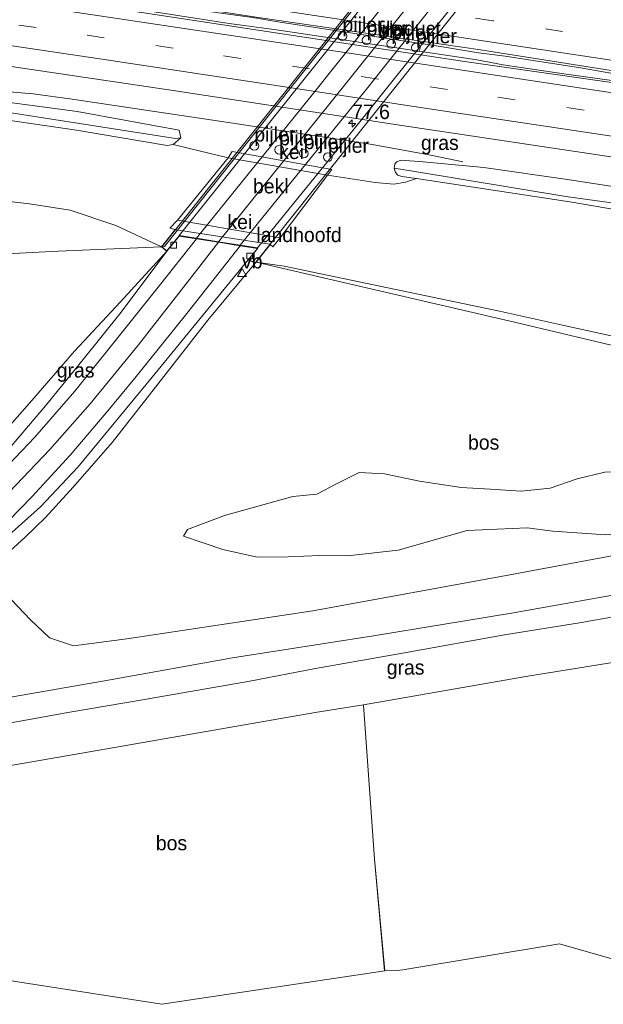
# Model space of a CAD drawing. Header units: millimetres. Extents: x 180000 to 190000, y 466229 to 468626.
# Tile 187 of 202: x 189094 to 189194, y 466317 to 466486. Entities that reach past the tile are written whole.
import ezdxf
from ezdxf.enums import TextEntityAlignment as Align

# ---------------------------------------------------------------- set-up
doc = ezdxf.new("R2010")
doc.units = ezdxf.units.MM
doc.linetypes.add('39strp', pattern=[12, 3, -9])
for name, color, linetype, lineweight in [('af-b1-rasterhekwerk', 8, 'hekwerk', 18), ('af-bs-rasterhekwerk', 8, 'hekwerk', 18), ('as-bs-kilometr', 13, 'Continuous', 18), ('bp-b5-bomenstruiken', 93, 'Continuous', 18), ('bp-b5-bos', 93, 'Continuous', 18), ('bp-b5-grasland', 93, 'Continuous', 18), ('gr-bs-geleiderail', 213, 'geleiderail', 18), ('gw-bs-insteekwatergang', 93, 'Continuous', 18), ('gw-bs-kruinlijn', 93, 'Continuous', 18), ('gw-bs-teenlijn', 93, 'Continuous', 18), ('kd-bs-opnamedtmgrens', 173, 'Continuous', 18), ('kw-b5-landhoofd', 173, 'Continuous', 18), ('kw-b6-viaduct', 173, 'Continuous', 18), ('kw-bs-pijler', 173, 'Continuous', 18), ('mk-b1-streep 0.15', 8, 'Continuous', 18), ('mk-bs-39streep 0.15', 8, '39strp', 18), ('mk-bs-streep 0.15', 8, 'Continuous', 18), ('og-b5-bekleding', 253, 'Continuous', 18), ('og-b5-grond_ingericht', 253, 'Continuous', 18), ('og-bs-hulpgeometrie', 53, 'Continuous', 18), ('vh-b5-verh_soort', 8, 'Continuous', 18), ('vh-b6-verh_soort', 8, 'Continuous', 18), ('wh-bs-greppel', 133, 'greppel', 18), ('wh-bs-kolk', 8, 'Continuous', 18), ('wm-bs-verkeersbord', 8, 'Continuous', 18)]:
    doc.layers.add(name, color=color, linetype=linetype, lineweight=lineweight)
doc.styles.add('rtw_iso', font='iso-rtw.shx')
doc.linetypes.add('geleiderail', pattern='A,2,-1,[175,RTW.shx,S=0.5,R=0,X=0,Y=0],-1', length=4)
doc.linetypes.add('greppel', pattern='A,25.5,-0.01,[14,RTW.shx,S=1,R=0,X=0,Y=0],1,[14,RTW.shx,S=1,R=0,X=0,Y=0],1,[14,RTW.shx,S=1,R=0,X=0,Y=0],1,[14,RTW.shx,S=1,R=0,X=0,Y=0],1,[14,RTW.shx,S=1,R=0,X=0,Y=0],0.5,-0.01', length=30.02)
doc.linetypes.add('hekwerk', pattern='A,7,-1.5,[1,RTW.shx,S=0.75,R=0,X=0,Y=0],-1.5', length=10)

# ---------------------------------------------------------------- blocks, each defined once
blk = doc.blocks.new('verkeersbord')
for p, q in [((0, 0.75), (-0.75, -0.625)), ((0.75, -0.625), (0, 0.75)), ((-0.75, -0.625), (0.75, -0.625))]:
    blk.add_line(p, q)
blk = doc.blocks.new('dtbattr')
at = {"style": 'rtw_iso'}
blk.add_attdef('TAG', (0.59, 0.87), '', height=2.5, dxfattribs=at)
blk = doc.blocks.new('kolk')
blk.add_lwpolyline([(-0.5, -0.5), (0.5, -0.5), (0.5, 0.5), (-0.5, 0.5)], close=True)
blk = doc.blocks.new('dtbattr-r')
at = {"style": 'rtw_iso'}
blk.add_attdef('TAG', text='', height=2.5, dxfattribs=at).set_placement((0, 0), align=Align.MIDDLE_CENTER)
blk = doc.blocks.new('d33az_ACAD_1_FMEBLOCK127')
at = {"layer": 'og-b5-grond_ingericht'}
for points in [[(49.88, 9.9, 46.55), (53.13, -14.17, 47.03), (47.67, -16.42, 47.22), (22.1, -24.52, 47.47), (-0.7, -31.36, 48.04), (-19.37, -26.02, 48.05), (-46.37, -30.51, 48.07), (-47.4, -30.59, 48.58), (-49.48, -30.66, 48.58), (-51.2, -11.42, 47.48), (-53.13, 15.12, 46.95), (-25.15, 20, 46.27), (-7.39, 22.89, 46.09), (16.59, 27.01, 46.16), (43, 31.36, 46.47), (44.1, 31.27, 46.47), (44.73, 31.22, 46.23), (49.67, 31.08, 46.32), (50.04, 31.06, 46.32), (51.48, 30.97, 46.32), (49.63, 18.46, 46.51)], [(-5.5, -22.1, 47.88), (-3.76, -29.03, 48.01), (-3.3, -28.88, 48.06), (4.6, -26.34, 47.98), (3.79, -23.53, 47.98), (6.96, -22.28, 48.05), (7.1, -22.85, 48.07), (10.88, -21.79, 47.99), (11.82, -24.64, 48.02), (12.73, -25.15, 48.02), (16.02, -24.15, 47.82), (16.53, -23.12, 47.79), (13.35, -12.92, 47.83), (13, -12.95, 47.85), (12.2, -10.55, 47.66), (4.39, -12.9, 47.87), (5.2, -15.57, 47.87), (-2.38, -18.01, 47.84), (-1.66, -20.96, 47.8)]]:
    blk.add_polyline3d(points, close=True, dxfattribs=at)
blk = doc.blocks.new('dtb')
blk.add_circle((0, 0), 0.75)
blk = doc.blocks.new('hecto')
for p, q in [((0, 0.625), (-0.625, 0)), ((0, -0.625), (0, 0.625)), ((-0.625, 0), (0.625, 0)), ((0.625, 0), (0, -0.625))]:
    blk.add_line(p, q)

msp = doc.modelspace()

# ---------------------------------------------------------------- linework, layer by layer
at = {"layer": 'af-b1-rasterhekwerk'}
msp.add_polyline3d([(189176.96, 466520.6, 47.22), (189144.15, 466479.32, 47.45), (189118.46, 466447.02, 47.21), (189117.95, 466446.96, 47.21)], dxfattribs=at)
at = {"layer": 'af-bs-rasterhekwerk'}
for points in [[(189117.95, 466446.96, 47.21), (189100.17, 466446.26, 46), (189083.54, 466445.37, 46.04), (189050.52, 466443.94, 47.09), (189043.91, 466444.4, 47.19), (189029.11, 466445.41, 47.4), (188999.71, 466447.48, 47.57)], [(189195.19, 466430.11, 46.66), (189178.73, 466434, 46.72), (189147.6, 466441.27, 46.96), (189134.26, 466444.34, 47.36)], [(189152.74, 466368.1, 46.95), (189180.73, 466372.98, 46.27), (189198.48, 466375.87, 46.09)], [(189154.67, 466341.57, 47.48), (189152.74, 466368.1, 46.95)], [(189156.4, 466322.32, 48.58), (189154.67, 466341.57, 47.48)]]:
    msp.add_polyline3d(points, dxfattribs=at)
at = {"layer": 'bp-b5-bomenstruiken'}
for points in [[(189084.79, 466469.76, 41.62), (189103.31, 466467.09, 41.44), (189118.95, 466464.42, 41.42), (189119.96, 466464.63, 41.24), (189122.8, 466463.94, 41.37), (189129.43, 466462.33, 41.33), (189120.71, 466451.59, 45.52), (189119.4, 466450.17, 45.58), (189120.32, 466449.94, 45.63), (189119.55, 466448.98, 45.79), (189117.95, 466446.96, 47.21), (189110.09, 466450.63, 45.93), (189102.21, 466453.31, 45.85), (189095.22, 466454.4, 45.88), (189085.72, 466455.45, 45.75)], [(189214.53, 466427.46, 46.4), (189187.04, 466433.48, 46.53), (189176.15, 466435.93, 46.5), (189139.07, 466443.67, 47.34), (189134.26, 466444.34, 47.36), (189136.03, 466446.56, 45.86), (189136.66, 466447.36, 45.67), (189137.16, 466446.97, 45.68), (189138.39, 466448.53, 45.67), (189146.56, 466459.31, 41.24), (189154.78, 466458.04, 41.31), (189157.96, 466457.76, 41.06), (189159.98, 466458.11, 41.06), (189161.9, 466458.74, 41.06), (189188.3, 466454.73, 41.06), (189216.15, 466449.97, 41.06)], [(189314.04, 466434.07, 40.83), (189288.29, 466438.36, 40.89), (189259.01, 466443.04, 41.07), (189254.44, 466444.33, 41.07), (189216.15, 466449.97, 41.06), (189188.3, 466454.73, 41.06), (189161.9, 466458.74, 41.06), (189159.35, 466459.12, 41.06), (189158.69, 466459.33, 41.06), (189158.26, 466459.79, 41.08), (189158.05, 466460.55, 41.15), (189161.24, 466460.01, 40.96), (189187.57, 466455.67, 40.84), (189210.83, 466452.45, 40.67), (189229.41, 466449.7, 40.65), (189250.31, 466446.76, 40.63), (189259.77, 466445.25, 40.58), (189282.31, 466441.36, 40.53), (189300.04, 466438.82, 40.57)]]:
    msp.add_polyline3d(points, dxfattribs=at)
for points in [[(189083.54, 466445.37, 46.04), (189050.52, 466443.94, 47.09), (189043.91, 466444.4, 47.19), (189029.11, 466445.41, 47.4), (188999.71, 466447.48, 47.57), (188983.89, 466448.66, 47.91), (188969.03, 466449.63, 48.13), (188970.99, 466465.24, 47.44), (188981.13, 466464.46, 47.65), (188991.06, 466464.01, 47.51), (189003.33, 466463.01, 47.32), (189017.33, 466461.96, 47.09), (189030, 466460.97, 47.13), (189039.94, 466459.95, 45.53), (189054.28, 466458.27, 46.18), (189069, 466456.79, 45.53), (189085.72, 466455.45, 45.75), (189095.22, 466454.4, 45.88), (189102.21, 466453.31, 45.85), (189110.09, 466450.63, 45.93), (189117.95, 466446.96, 47.21), (189100.17, 466446.26, 46)], [(189234.94, 466420.49, 45.97), (189235.18, 466417.32, 45.65), (189211.71, 466426.3, 46.92), (189195.19, 466430.11, 46.66), (189178.73, 466434, 46.72), (189147.6, 466441.27, 46.96), (189134.26, 466444.34, 47.36), (189139.07, 466443.67, 47.34), (189176.15, 466435.93, 46.5), (189187.04, 466433.48, 46.53), (189214.53, 466427.46, 46.4), (189233.45, 466425.54, 45.33), (189234.41, 466423.21, 45.97)]]:
    msp.add_polyline3d(points, close=True, dxfattribs=at)
at = {"layer": 'bp-b5-bos'}
for points in [[(189118.9, 466446.21, 47.21), (189110.91, 466437.5, 47.2), (189102.96, 466429.01, 47.12), (189095.61, 466420.55, 47.19), (189089.64, 466413.79, 47.22), (189080.93, 466406.09, 47.14), (189077.75, 466409.45, 46.97), (189075.7, 466411.62, 46.86), (189072.09, 466417.33, 46.51), (189070.33, 466420.06, 46.47), (189067.54, 466423.63, 47.11), (189064.47, 466427.34, 46.54), (189059.57, 466432.01, 46.64), (189054.94, 466437.13, 46.91), (189052.74, 466439.23, 46.98), (189050.92, 466440.82, 47.12), (189048.44, 466442.56, 47.15), (189045.88, 466443.74, 47.15), (189043.91, 466444.4, 47.19), (189050.52, 466443.94, 47.09), (189083.54, 466445.37, 46.04), (189100.17, 466446.26, 46), (189117.95, 466446.96, 47.21)], [(189156.4, 466322.32, 48.58), (189118.03, 466316.56, 47.94), (189093.59, 466320.37, 48.16), (189084.42, 466321.84, 48.38), (189083.23, 466329.71, 48.11), (189080.46, 466338.86, 47.96), (189077.49, 466348.21, 47.65), (189076.21, 466353.95, 47.44), (189078.34, 466355.32, 47.85), (189108.54, 466360.56, 47.56), (189144.42, 466366.79, 47.23), (189152.74, 466368.1, 46.95), (189154.67, 466341.57, 47.48)]]:
    msp.add_polyline3d(points, close=True, dxfattribs=at)
for points in [[(189086.95, 466390.2, 47.41), (189094.45, 466396.91, 47.31), (189097.93, 466400.3, 47.37), (189102.77, 466405.63, 47.37), (189109.46, 466413.32, 47.26), (189115.52, 466420.99, 47.14), (189125.97, 466434.38, 47.14), (189134.09, 466444.16, 47.31), (189134.26, 466444.34, 47.36), (189147.6, 466441.27, 46.96), (189178.73, 466434, 46.72), (189195.19, 466430.11, 46.66)], [(189194.32, 466408.18, 47.74), (189189.53, 466407.02, 47.79), (189184.89, 466405.44, 47.73), (189179.93, 466404.91, 47.79), (189174.54, 466405.25, 47.91), (189169.58, 466405.52, 48.03), (189162.41, 466406.62, 48.38), (189156.38, 466407.91, 48.51), (189152.01, 466408.1, 48.46), (189148.22, 466406.25, 48.45), (189144.69, 466404.38, 48.42), (189140.59, 466404.01, 48.37), (189128.79, 466400.75, 47.44), (189122.47, 466398.33, 47.17), (189121.76, 466397.16, 46.98), (189128.55, 466394.89, 46.93), (189134.43, 466393.54, 46.85), (189139.78, 466393.62, 46.81), (189145.16, 466393.82, 46.8), (189150.01, 466393.8, 46.72), (189158.72, 466394.78, 46.61), (189170.61, 466398.12, 46.65), (189180.96, 466398.62, 46.54), (189185.33, 466398, 46.33), (189194.46, 466397.41, 45.83)], [(189194.46, 466397.41, 45.83), (189185.33, 466398, 46.33), (189180.96, 466398.62, 46.54), (189170.61, 466398.12, 46.65), (189158.72, 466394.78, 46.61), (189150.01, 466393.8, 46.72), (189145.16, 466393.82, 46.8), (189139.78, 466393.62, 46.81), (189134.43, 466393.54, 46.85), (189128.55, 466394.89, 46.93), (189121.76, 466397.16, 46.98), (189122.47, 466398.33, 47.17), (189128.79, 466400.75, 47.44), (189140.59, 466404.01, 48.37), (189144.69, 466404.38, 48.42), (189148.22, 466406.25, 48.45), (189152.01, 466408.1, 48.46), (189156.38, 466407.91, 48.51), (189162.41, 466406.62, 48.38), (189169.58, 466405.52, 48.03), (189174.54, 466405.25, 47.91), (189179.93, 466404.91, 47.79), (189184.89, 466405.44, 47.73), (189189.53, 466407.02, 47.79), (189194.32, 466408.18, 47.74)], [(189201.99, 466395, 45.8), (189177.96, 466390.49, 46.42), (189144.02, 466384.33, 46.98), (189112.02, 466379.5, 47.11), (189102.81, 466378.27, 47.43), (189098.66, 466379.64, 47.43), (189095.36, 466382.79, 47.43), (189092.11, 466386.23, 47.43)]]:
    msp.add_polyline3d(points, dxfattribs=at)
at = {"layer": 'bp-b5-grasland'}
for points in [[(189372.72, 466449.95, 41.34), (189372.49, 466447.91, 41.3), (189367.12, 466448.72, 41.3), (189341.14, 466452.83, 41.3), (189313.31, 466457.07, 41.32), (189284.73, 466461.52, 41.31), (189251.53, 466466.66, 41.32), (189223.11, 466470.95, 41.41), (189196.69, 466475.11, 41.46), (189170.16, 466478.87, 41.54), (189140.62, 466483.36, 41.7), (189114.9, 466487.25, 41.74), (189084.7, 466491.74, 41.91), (189054.69, 466496.25, 42.09), (189054.46, 466498.33, 42.13), (189076.96, 466495.03, 41.97), (189109.93, 466490.29, 41.88), (189135.04, 466486.39, 41.75), (189172.92, 466480.89, 41.62), (189219.32, 466473.54, 41.44), (189253.16, 466468.41, 41.36), (189286.07, 466463.43, 41.32), (189316.53, 466458.63, 41.3), (189345.84, 466454.2, 41.33)], [(189121.32, 466465.77, 41.24), (189120.38, 466465.64, 40.76), (189082.81, 466471.5, 41.24), (189052.2, 466475.58, 41.35), (189025.15, 466480.07, 41.54), (189000.9, 466483.36, 41.71), (188973.86, 466488.11, 41.82), (188974.14, 466490.37, 42.18), (189004.02, 466485.73, 41.99), (189025.91, 466482.53, 41.83), (189047.54, 466478.78, 41.76), (189074.14, 466474.2, 41.54), (189103.46, 466470.26, 41.5), (189120.99, 466467.07, 41.35)], [(189082.81, 466471.5, 41.24), (189120.38, 466465.64, 40.76), (189121.32, 466465.77, 41.24), (189119.96, 466464.63, 41.24), (189118.95, 466464.42, 41.42), (189103.31, 466467.09, 41.44), (189084.79, 466469.76, 41.62), (189060.06, 466473.04, 41.67), (189039.64, 466475.36, 41.83), (189020.63, 466478.27, 42.06), (189001.38, 466481.08, 42.06), (188973.41, 466485.17, 42.06), (188973.86, 466488.11, 41.82), (189000.9, 466483.36, 41.71), (189025.15, 466480.07, 41.54), (189052.2, 466475.58, 41.35)], [(189370.51, 466430.57, 40.93), (189370.13, 466427.66, 40.49), (189360.5, 466429.05, 40.43), (189336.84, 466433.22, 40.7), (189318.76, 466435.96, 40.5), (189300.04, 466438.82, 40.57), (189282.31, 466441.36, 40.53), (189259.77, 466445.25, 40.58), (189250.31, 466446.76, 40.63), (189229.41, 466449.7, 40.65), (189210.83, 466452.45, 40.67), (189187.57, 466455.67, 40.84), (189161.24, 466460.01, 40.96), (189158.05, 466460.55, 41.15), (189158.13, 466461.22, 41.16), (189158.44, 466461.59, 41.16), (189159.22, 466461.9, 41.18), (189163.04, 466461.61, 41.17), (189173.45, 466460.66, 41.17), (189187.89, 466458.58, 41.1), (189243.26, 466450.05, 41.01), (189292.49, 466442.7, 40.99), (189353.45, 466433.33, 40.93)], [(189085.4, 466405.98, 47.24), (189083.79, 466403.63, 47.29), (189080.93, 466406.09, 47.14), (189089.64, 466413.79, 47.22), (189095.61, 466420.55, 47.19), (189102.96, 466429.01, 47.12), (189110.91, 466437.5, 47.2), (189118.9, 466446.21, 47.21), (189111.01, 466435.76, 47.11), (189104.45, 466427.58, 47.1), (189097.99, 466419.59, 47.15), (189090.54, 466410.8, 47.2)]]:
    msp.add_polyline3d(points, close=True, dxfattribs=at)
for points in [[(189086.65, 466478.86, 41.63), (189119.95, 466473.88, 41.54), (189159.33, 466467.87, 41.39), (189193.84, 466462.7, 41.26), (189228.62, 466457.34, 41.15), (189262.42, 466452.31, 41.1), (189296.07, 466447, 41.06)], [(189243.26, 466450.05, 41.01), (189187.89, 466458.58, 41.1), (189173.45, 466460.66, 41.17), (189163.04, 466461.61, 41.17), (189159.22, 466461.9, 41.18), (189158.44, 466461.59, 41.16), (189158.13, 466461.22, 41.16), (189158.05, 466460.55, 41.15), (189158.26, 466459.79, 41.08), (189158.69, 466459.33, 41.06), (189159.35, 466459.12, 41.06), (189161.9, 466458.74, 41.06), (189159.98, 466458.11, 41.06), (189157.96, 466457.76, 41.06), (189154.78, 466458.04, 41.31), (189146.56, 466459.31, 41.24), (189147.28, 466460.31, 41.24), (189130.16, 466463.4, 41.25), (189129.43, 466462.33, 41.33), (189122.8, 466463.94, 41.37), (189119.96, 466464.63, 41.24), (189121.32, 466465.77, 41.24), (189120.99, 466467.07, 41.35), (189103.46, 466470.26, 41.5), (189074.14, 466474.2, 41.54)], [(189090.56, 466396.34, 47.49), (189097.12, 466402.19, 47.39), (189103.58, 466409.05, 47.38), (189116.36, 466424.53, 47.26), (189132.88, 466444.77, 47.31), (189134.09, 466444.16, 47.31), (189125.97, 466434.38, 47.14), (189115.52, 466420.99, 47.14), (189109.46, 466413.32, 47.26), (189102.77, 466405.63, 47.37), (189097.93, 466400.3, 47.37), (189094.45, 466396.91, 47.31), (189086.95, 466390.2, 47.41)], [(189092.11, 466386.23, 47.43), (189095.36, 466382.79, 47.43), (189098.66, 466379.64, 47.43), (189102.81, 466378.27, 47.43), (189112.02, 466379.5, 47.11), (189144.02, 466384.33, 46.98), (189177.96, 466390.49, 46.42), (189201.99, 466395, 45.8), (189231.16, 466400.42, 45.8), (189267.79, 466404.99, 45.9), (189293.33, 466405.32, 45.58)], [(189291.1, 466401.9, 45.56), (189286.58, 466401.57, 45.58), (189280.52, 466400.71, 45.69), (189276.61, 466400.22, 45.73), (189276.33, 466400.18, 45.73), (189271.3, 466399.56, 45.79), (189255.5, 466397.52, 45.86), (189242.1, 466395.3, 45.91), (189226.23, 466392.45, 46.02), (189212.88, 466390.12, 46.07), (189193.71, 466386.64, 46.26), (189178.22, 466383.89, 46.4), (189154.48, 466380.02, 46.73), (189130.22, 466376.22, 46.93), (189109.1, 466372.44, 47.17), (189083.67, 466367.99, 47.36)], [(189091.39, 466364.89, 47.18), (189102.16, 466366.88, 47.02), (189115.02, 466369.03, 47), (189133.2, 466372.2, 46.89), (189144.49, 466374.39, 46.8), (189160.45, 466377.19, 46.59), (189177.04, 466380.2, 46.42), (189190.27, 466382.3, 46.2), (189213.47, 466386.46, 46.15)], [(189198.48, 466375.87, 46.09), (189180.73, 466372.98, 46.27), (189152.74, 466368.1, 46.95), (189144.42, 466366.79, 47.23), (189108.54, 466360.56, 47.56), (189078.34, 466355.32, 47.85)]]:
    msp.add_polyline3d(points, dxfattribs=at)
at = {"layer": 'gr-bs-geleiderail'}
for points in [[(188976.43, 466508.57, 43.33), (188991.59, 466506.35, 43.21), (189015.3, 466502.95, 43.06), (189043.1, 466498.88, 43.01), (189066.82, 466495.31, 42.76), (189099.89, 466490.19, 42.65), (189108.59, 466488.72, 42.63), (189111.13, 466488.31, 42.26), (189129.64, 466485.46, 42.28), (189138.17, 466484.31, 42.46), (189172.24, 466479.21, 42.32), (189176.81, 466478.33, 42.37), (189187.26, 466476.78, 42.4), (189208.37, 466473.84, 42.27), (189239.71, 466469.12, 42), (189279.64, 466463.11, 42.07), (189313.45, 466457.78, 41.98), (189343.75, 466453.07, 41.96), (189372.56, 466448.56, 41.98)], [(189372.64, 466449.23, 42.02), (189361, 466451.08, 41.99), (189337.25, 466454.79, 41.91), (189313.61, 466458.5, 41.98), (189288.53, 466462.42, 41.95), (189263.48, 466466.23, 42), (189235.84, 466470.39, 41.98), (189208.48, 466474.5, 42.27), (189200.86, 466475.89, 42.32), (189190.13, 466477.8, 42.37), (189177.15, 466479.84, 42.42), (189172.56, 466480.38, 42.46), (189166.03, 466481.48, 42.42), (189138.01, 466485.72, 42.59), (189134.02, 466486.4, 42.56), (189119.92, 466488.36, 42.57), (189102.26, 466490.64, 42.64), (189081.96, 466493.67, 42.53), (189058.35, 466497.31, 42.93), (189041.78, 466499.82, 42.99), (189022.09, 466502.7, 43.03), (189000.98, 466505.81, 43.28), (188976.52, 466509.34, 43.33)], [(189086.99, 466474.1, 41.48), (189095.84, 466473.33, 42.17), (189102.57, 466472.41, 42.36), (189130.24, 466468.27, 42.23), (189153.91, 466464.67, 42.04), (189164.37, 466462.75, 41.66), (189169.86, 466461.63, 41.2)]]:
    msp.add_polyline3d(points, dxfattribs=at)
at = {"layer": 'gw-bs-insteekwatergang'}
for points in [[(188974.14, 466490.37, 42.18), (189004.02, 466485.73, 41.99), (189025.91, 466482.53, 41.83), (189047.54, 466478.78, 41.76), (189074.14, 466474.2, 41.54), (189103.46, 466470.26, 41.5), (189120.99, 466467.07, 41.35), (189121.32, 466465.77, 41.24), (189119.96, 466464.63, 41.24), (189118.95, 466464.42, 41.42), (189103.31, 466467.09, 41.44), (189084.79, 466469.76, 41.62), (189060.06, 466473.04, 41.67), (189039.64, 466475.36, 41.83), (189020.63, 466478.27, 42.06), (189001.38, 466481.08, 42.06), (188973.41, 466485.17, 42.06)], [(189161.9, 466458.74, 41.06), (189159.35, 466459.12, 41.06), (189158.69, 466459.33, 41.06), (189158.26, 466459.79, 41.08), (189158.05, 466460.55, 41.15), (189158.13, 466461.22, 41.16), (189158.44, 466461.59, 41.16), (189159.22, 466461.9, 41.18), (189163.04, 466461.61, 41.17), (189173.45, 466460.66, 41.17), (189187.89, 466458.58, 41.1)], [(189369.9, 466425.22, 40.82), (189347.42, 466428.65, 40.85), (189314.04, 466434.07, 40.83), (189288.29, 466438.36, 40.89), (189259.01, 466443.04, 41.07), (189254.44, 466444.33, 41.07), (189216.15, 466449.97, 41.06), (189188.3, 466454.73, 41.06), (189161.9, 466458.74, 41.06)], [(189187.89, 466458.58, 41.1), (189243.26, 466450.05, 41.01), (189292.49, 466442.7, 40.99), (189353.45, 466433.33, 40.93), (189370.51, 466430.57, 40.93)]]:
    msp.add_polyline3d(points, dxfattribs=at)
at = {"layer": 'gw-bs-kruinlijn'}
for points in [[(189117.95, 466446.96, 47.21), (189110.09, 466450.63, 45.93), (189102.21, 466453.31, 45.85), (189095.22, 466454.4, 45.88), (189085.72, 466455.45, 45.75), (189069, 466456.79, 45.53), (189054.28, 466458.27, 46.18), (189039.94, 466459.95, 45.53), (189030, 466460.97, 47.13), (189017.33, 466461.96, 47.09), (189003.33, 466463.01, 47.32), (188991.06, 466464.01, 47.51), (188981.13, 466464.46, 47.65), (188970.99, 466465.24, 47.44)], [(189187.04, 466433.48, 46.53), (189176.15, 466435.93, 46.5), (189139.07, 466443.67, 47.34), (189134.26, 466444.34, 47.36)], [(189233.45, 466425.54, 45.33), (189214.53, 466427.46, 46.4), (189187.04, 466433.48, 46.53)], [(189121.76, 466397.16, 46.98), (189122.47, 466398.33, 47.17), (189128.79, 466400.75, 47.44), (189140.59, 466404.01, 48.37), (189144.69, 466404.38, 48.42), (189148.22, 466406.25, 48.45), (189152.01, 466408.1, 48.46), (189156.38, 466407.91, 48.51), (189162.41, 466406.62, 48.38), (189169.58, 466405.52, 48.03), (189174.54, 466405.25, 47.91), (189179.93, 466404.91, 47.79), (189184.89, 466405.44, 47.73), (189189.53, 466407.02, 47.79), (189194.32, 466408.18, 47.74), (189202.06, 466408.48, 47.72), (189209.29, 466407.91, 47.49), (189215.42, 466408.22, 46.98), (189219.38, 466408.82, 46.88), (189226.48, 466408.31, 46.57), (189230.66, 466409.05, 46.37), (189233.51, 466410.77, 46.21), (189235.29, 466414.19, 46.11)]]:
    msp.add_polyline3d(points, dxfattribs=at)
at = {"layer": 'gw-bs-teenlijn'}
for points in [[(189122.8, 466463.94, 41.37), (189119.96, 466464.63, 41.24)], [(189122.8, 466463.94, 41.37), (189129.43, 466462.33, 41.33)], [(189154.78, 466458.04, 41.31), (189146.56, 466459.31, 41.24)], [(189154.78, 466458.04, 41.31), (189157.96, 466457.76, 41.06), (189159.98, 466458.11, 41.06), (189161.9, 466458.74, 41.06)], [(189121.76, 466397.16, 46.98), (189128.55, 466394.89, 46.93), (189134.43, 466393.54, 46.85), (189139.78, 466393.62, 46.81), (189145.16, 466393.82, 46.8), (189150.01, 466393.8, 46.72), (189158.72, 466394.78, 46.61), (189170.61, 466398.12, 46.65), (189180.96, 466398.62, 46.54), (189185.33, 466398, 46.33), (189194.46, 466397.41, 45.83), (189200.29, 466397.77, 45.92), (189205.09, 466398.43, 45.76), (189211.01, 466398.73, 45.81), (189222.44, 466401.06, 45.75), (189227.7, 466401.92, 45.73), (189235.69, 466405.28, 45.85), (189236.89, 466408.58, 45.88), (189237.46, 466413, 45.77), (189238.23, 466416.15, 45.49), (189239.56, 466421.49, 45.55), (189240.2, 466424.96, 45.56)]]:
    msp.add_polyline3d(points, dxfattribs=at)
at = {"layer": 'kd-bs-opnamedtmgrens'}
msp.add_polyline3d([(189361.43, 466351, 44.81), (189347.65, 466350.99, 44.88), (189297.37, 466345.18, 45.92), (189295.28, 466345.34, 45.92), (189262.24, 466339.92, 46.81), (189260.27, 466339.22, 46.77), (189259, 466338.82, 47.03), (189253.55, 466336.57, 47.22), (189227.97, 466328.46, 47.47), (189205.17, 466321.63, 48.04), (189186.5, 466326.96, 48.05), (189159.51, 466322.47, 48.07), (189158.47, 466322.39, 48.58), (189156.4, 466322.32, 48.58), (189118.03, 466316.56, 47.94), (189093.59, 466320.37, 48.16), (189084.42, 466321.84, 48.38)], dxfattribs=at)
at = {"layer": 'kw-b5-landhoofd'}
msp.add_polyline3d([(189120.56, 466449.89, 45.63), (189136.54, 466447.45, 45.67), (189136.66, 466447.36, 45.67), (189136.03, 466446.56, 45.86), (189134.26, 466444.34, 47.36), (189134.09, 466444.16, 47.31), (189132.88, 466444.77, 47.31), (189134.48, 466446.69, 47.29), (189131.52, 466447.16, 47.27), (189127.77, 466447.76, 47.25), (189123.97, 466448.36, 47.22), (189121, 466448.84, 47.2), (189118.9, 466446.21, 47.21), (189117.95, 466446.96, 47.21), (189119.55, 466448.98, 45.79), (189120.32, 466449.94, 45.63)], close=True, dxfattribs=at)
at = {"layer": 'kw-b6-viaduct'}
msp.add_polyline3d([(189186.69, 466516.28, 47.37), (189189.59, 466515.85, 47.23), (189191.92, 466518.77, 47.23), (189192.9, 466518, 47.23), (189134.22, 466444.37, 47.36), (189134.08, 466444.22, 47.31), (189132.96, 466444.79, 47.31), (189134.57, 466446.73, 47.29), (189131.52, 466447.21, 47.27), (189127.91, 466447.8, 47.37), (189124.07, 466448.42, 47.32), (189120.98, 466448.89, 47.2), (189118.89, 466446.28, 47.21), (189118.02, 466446.97, 47.21), (189176.69, 466520.76, 47.22), (189176.93, 466520.56, 47.22), (189177.63, 466519.96, 47.22), (189175.94, 466517.84, 47.23), (189179.19, 466517.38, 47.35), (189182.89, 466516.83, 47.39)], close=True, dxfattribs=at)
at = {"layer": 'mk-b1-streep 0.15'}
for points in [[(189179.09, 466517.34, 47.23), (189164.81, 466499.38, 47.52), (189143.45, 466472.57, 47.5), (189123.99, 466448.46, 47.22)], [(189127.79, 466447.86, 47.25), (189146.74, 466471.39, 47.54), (189164.17, 466493.21, 47.58), (189182.89, 466516.78, 47.23)], [(189186.68, 466516.23, 47.23), (189171.77, 466497.45, 47.52), (189153.26, 466474.15, 47.51), (189131.53, 466447.26, 47.27)]]:
    msp.add_polyline3d(points, dxfattribs=at)
at = {"layer": 'mk-bs-39streep 0.15'}
for points in [[(189373.33, 466455.27, 41.29), (189353.85, 466458.42, 41.3), (189330.03, 466462.11, 41.25), (189306.21, 466465.81, 41.27), (189282.33, 466469.54, 41.28), (189258.52, 466473.18, 41.28), (189234.61, 466476.87, 41.37), (189210.77, 466480.48, 41.45), (189175.01, 466485.9, 41.56), (189139.24, 466491.28, 41.69), (189115.42, 466494.88, 41.8), (189091.51, 466498.45, 41.88), (189055.69, 466503.8, 42.09), (189031.95, 466507.3, 42.21), (189008.21, 466510.75, 42.35), (188977.27, 466515.32, 42.51)], [(189371.87, 466442.53, 41.22), (189368.22, 466443.15, 41.23), (189344.6, 466446.81, 41.26), (189320.96, 466450.52, 41.25), (189297.34, 466454.19, 41.24), (189273.64, 466457.84, 41.29), (189249.98, 466461.51, 41.34), (189226.3, 466465.11, 41.36), (189202.6, 466468.7, 41.46), (189167.21, 466474.08, 41.53), (189119.98, 466481.18, 41.73), (189096.36, 466484.72, 41.83), (189072.64, 466488.24, 41.94), (189048.86, 466491.77, 42.07), (189025.28, 466495.25, 42.23), (189001.69, 466498.68, 42.38), (188975.66, 466502.48, 42.55)]]:
    msp.add_polyline3d(points, dxfattribs=at)
at = {"layer": 'mk-bs-streep 0.15'}
for points in [[(188976.79, 466511.5, 42.59), (188989.7, 466509.8, 42.51), (189008.66, 466506.99, 42.43), (189032.86, 466503.42, 42.26), (189058.66, 466499.63, 42.14), (189085.12, 466495.7, 41.98), (189111.91, 466491.68, 41.85), (189138.6, 466487.65, 41.76), (189170.72, 466482.85, 41.63), (189195.39, 466479.11, 41.54), (189218.9, 466475.55, 41.48), (189242.91, 466471.9, 41.44), (189266.84, 466468.2, 41.33), (189290.58, 466464.52, 41.32), (189325.88, 466459.06, 41.33), (189348.92, 466455.47, 41.33), (189372.93, 466451.79, 41.34)], [(189372.28, 466446.14, 41.22), (189364.98, 466447.38, 41.25), (189333.69, 466452.25, 41.25), (189299.88, 466457.52, 41.24), (189262.38, 466463.31, 41.29), (189227.36, 466468.66, 41.33), (189199.8, 466472.85, 41.43), (189167.47, 466477.76, 41.58), (189139.23, 466482, 41.71), (189120.72, 466484.77, 41.72), (189097.32, 466488.27, 41.84), (189073.26, 466491.86, 41.97), (189049.59, 466495.4, 42.09), (189025.99, 466498.9, 42.25), (189002.22, 466502.36, 42.41), (188976.12, 466506.11, 42.57)], [(189371.46, 466438.9, 41.13), (189363.19, 466440.21, 41.14), (189337.4, 466444.23, 41.12), (189310.79, 466448.35, 41.13), (189276.82, 466453.64, 41.16), (189252.6, 466457.38, 41.22), (189226.8, 466461.31, 41.24), (189201.26, 466465.17, 41.34), (189164.47, 466470.71, 41.46), (189135.43, 466475.08, 41.61), (189108.48, 466479.18, 41.68), (189073.27, 466484.4, 41.87), (189048.98, 466488.03, 41.96), (189025.91, 466491.42, 42.08), (189001.68, 466494.98, 42.26), (188975.19, 466498.73, 42.44)], [(189127.77, 466447.76, 47.25), (189123.21, 466441.89, 47.35), (189113.98, 466430.09, 47.34), (189105.67, 466419.93, 47.34), (189098.74, 466412.1, 47.32), (189087.01, 466399.85, 47.41), (189073.06, 466388.25, 47.49), (189062.23, 466380.41, 47.53), (189052.25, 466374.15, 47.62), (189042.92, 466368.97, 47.68), (189031.6, 466363.27, 47.86), (189019.98, 466358.69, 47.94), (189006.08, 466354.29, 47.86)], [(189123.97, 466448.36, 47.22), (189117.6, 466440.35, 47.32), (189109.36, 466430.02, 47.25), (189103.05, 466422.12, 47.22), (189096.13, 466414.2, 47.26), (189088.3, 466405.98, 47.28), (189081.86, 466399.64, 47.31), (189076.62, 466395.08, 47.36)], [(189072.86, 466383.85, 47.57), (189083.2, 466392.02, 47.54), (189089.48, 466397.66, 47.51), (189095.61, 466403.96, 47.44), (189102.25, 466411.13, 47.38), (189108.46, 466418.41, 47.38), (189113.38, 466424.37, 47.34), (189122.55, 466435.79, 47.34), (189131.52, 466447.16, 47.27)]]:
    msp.add_polyline3d(points, dxfattribs=at)
at = {"layer": 'og-b5-bekleding'}
msp.add_polyline3d([(189146.56, 466459.31, 41.24), (189138.39, 466448.53, 45.67), (189120.71, 466451.59, 45.52), (189129.43, 466462.33, 41.33)], close=True, dxfattribs=at)
at = {"layer": 'og-bs-hulpgeometrie'}
for points in [[(189121.32, 466465.77, 41.24), (189120.38, 466465.64, 40.76)], [(189158.05, 466460.55, 41.15), (189161.24, 466460.01, 40.96)]]:
    msp.add_polyline3d(points, dxfattribs=at)
at = {"layer": 'vh-b5-verh_soort'}
for points in [[(189114.9, 466487.25, 41.74), (189140.62, 466483.36, 41.7), (189170.16, 466478.87, 41.54), (189196.69, 466475.11, 41.46), (189223.11, 466470.95, 41.41), (189251.53, 466466.66, 41.32), (189284.73, 466461.52, 41.31), (189313.31, 466457.07, 41.32), (189341.14, 466452.83, 41.3), (189367.12, 466448.72, 41.3), (189372.49, 466447.91, 41.3), (189372.28, 466446.14, 41.22), (189371.87, 466442.53, 41.22), (189371.46, 466438.9, 41.13), (189371.05, 466435.32, 41.06), (189358.25, 466437.35, 41.06), (189329.39, 466441.85, 41.05), (189296.07, 466447, 41.06), (189262.42, 466452.31, 41.1), (189228.62, 466457.34, 41.15), (189193.84, 466462.7, 41.26), (189159.33, 466467.87, 41.39), (189119.95, 466473.88, 41.54), (189086.65, 466478.86, 41.63)], [(189316.53, 466458.63, 41.3), (189286.07, 466463.43, 41.32), (189253.16, 466468.41, 41.36), (189219.32, 466473.54, 41.44), (189172.92, 466480.89, 41.62), (189135.04, 466486.39, 41.75)], [(189090.54, 466410.8, 47.2), (189097.99, 466419.59, 47.15), (189104.45, 466427.58, 47.1), (189111.01, 466435.76, 47.11), (189118.9, 466446.21, 47.21), (189121, 466448.84, 47.2), (189123.97, 466448.36, 47.22), (189127.77, 466447.76, 47.25), (189131.52, 466447.16, 47.27), (189134.48, 466446.69, 47.29), (189132.88, 466444.77, 47.31), (189116.36, 466424.53, 47.26), (189103.58, 466409.05, 47.38), (189097.12, 466402.19, 47.39), (189090.56, 466396.34, 47.49)], [(189083.67, 466367.99, 47.36), (189109.1, 466372.44, 47.17), (189130.22, 466376.22, 46.93), (189154.48, 466380.02, 46.73), (189178.22, 466383.89, 46.4), (189193.71, 466386.64, 46.26), (189212.88, 466390.12, 46.07)], [(189213.47, 466386.46, 46.15), (189190.27, 466382.3, 46.2), (189177.04, 466380.2, 46.42), (189160.45, 466377.19, 46.59), (189144.49, 466374.39, 46.8), (189133.2, 466372.2, 46.89), (189115.02, 466369.03, 47), (189102.16, 466366.88, 47.02), (189091.39, 466364.89, 47.18)]]:
    msp.add_polyline3d(points, dxfattribs=at)
for points in [[(189147.28, 466460.31, 41.24), (189146.56, 466459.31, 41.24), (189129.43, 466462.33, 41.33), (189130.16, 466463.4, 41.25)], [(189138.39, 466448.53, 45.67), (189137.16, 466446.97, 45.68), (189136.66, 466447.36, 45.67), (189136.54, 466447.45, 45.67), (189120.56, 466449.89, 45.63), (189120.32, 466449.94, 45.63), (189119.4, 466450.17, 45.58), (189120.71, 466451.59, 45.52)]]:
    msp.add_polyline3d(points, close=True, dxfattribs=at)
at = {"layer": 'vh-b6-verh_soort'}
msp.add_polyline3d([(189151.89, 466468.24, 47.47), (189134.49, 466446.79, 47.29), (189131.53, 466447.26, 47.27), (189127.79, 466447.86, 47.25), (189123.99, 466448.46, 47.22), (189121.02, 466448.94, 47.2), (189136.85, 466468.73, 47.46), (189156.91, 466493.88, 47.48), (189176.02, 466517.77, 47.23), (189179.09, 466517.34, 47.23), (189182.89, 466516.78, 47.23), (189186.68, 466516.23, 47.23), (189189.18, 466515.86, 47.21), (189189.55, 466515.8, 47.23), (189185.6, 466510.55, 47.42), (189170.79, 466491.86, 47.51)], close=True, dxfattribs=at)
at = {"layer": 'wh-bs-greppel'}
for points in [[(188973.86, 466488.11, 41.82), (189000.9, 466483.36, 41.71), (189025.15, 466480.07, 41.54), (189052.2, 466475.58, 41.35), (189082.81, 466471.5, 41.24), (189120.38, 466465.64, 40.76)], [(189370.13, 466427.66, 40.49), (189360.5, 466429.05, 40.43), (189336.84, 466433.22, 40.7), (189318.76, 466435.96, 40.5), (189300.04, 466438.82, 40.57), (189282.31, 466441.36, 40.53), (189259.77, 466445.25, 40.58), (189250.31, 466446.76, 40.63), (189229.41, 466449.7, 40.65), (189210.83, 466452.45, 40.67), (189187.57, 466455.67, 40.84), (189161.24, 466460.01, 40.96)]]:
    msp.add_polyline3d(points, dxfattribs=at)

# ---------------------------------------------------------------- block references
at = {"layer": 'as-bs-kilometr'}
ref = msp.add_blockref('dtbattr', (189150.79, 466468.23, 41.39), dxfattribs=at)
ref.add_attrib('TAG', '77.6', dxfattribs={"layer": '0', "height": 2.5, "style": 'rtw_iso'}).set_placement((189150.79, 466468.23, 41.39), align=Align.BOTTOM_LEFT)
msp.add_blockref('hecto', (189150.79, 466468.23, 41.39), dxfattribs=at)
at = {"layer": 'bp-b5-bos'}
ref = msp.add_blockref('dtbattr-r', (189170.75, 466411.31, 46.99), dxfattribs=at)
ref.add_attrib('TAG', 'bos', dxfattribs={"layer": '0', "height": 2.5, "style": 'rtw_iso'}).set_placement((189170.75, 466411.31, 46.99), align=Align.BOTTOM_LEFT)
ref = msp.add_blockref('dtbattr-r', (189116.99, 466342.33, 47.79), dxfattribs=at)
ref.add_attrib('TAG', 'bos', dxfattribs={"layer": '0', "height": 2.5, "style": 'rtw_iso'}).set_placement((189116.99, 466342.33, 47.79), align=Align.BOTTOM_LEFT)
at = {"layer": 'bp-b5-grasland'}
ref = msp.add_blockref('dtbattr-r', (189162.65, 466462.91, 41.33), dxfattribs=at)
ref.add_attrib('TAG', 'gras', dxfattribs={"layer": '0', "height": 2.5, "style": 'rtw_iso'}).set_placement((189162.65, 466462.91, 41.33), align=Align.BOTTOM_LEFT)
ref = msp.add_blockref('dtbattr-r', (189099.92, 466423.73, 47.18), dxfattribs=at)
ref.add_attrib('TAG', 'gras', dxfattribs={"layer": '0', "height": 2.5, "style": 'rtw_iso'}).set_placement((189099.92, 466423.73, 47.18), align=Align.BOTTOM_LEFT)
ref = msp.add_blockref('dtbattr-r', (189156.75, 466372.57, 46.67), dxfattribs=at)
ref.add_attrib('TAG', 'gras', dxfattribs={"layer": '0', "height": 2.5, "style": 'rtw_iso'}).set_placement((189156.75, 466372.57, 46.67), align=Align.BOTTOM_LEFT)
at = {"layer": 'kw-b5-landhoofd'}
ref = msp.add_blockref('dtbattr-r', (189134.31, 466447.05, 46.68), dxfattribs=at)
ref.add_attrib('TAG', 'landhoofd', dxfattribs={"layer": '0', "height": 2.5, "style": 'rtw_iso'}).set_placement((189134.31, 466447.05, 46.68), align=Align.BOTTOM_LEFT)
at = {"layer": 'kw-b6-viaduct'}
ref = msp.add_blockref('dtbattr-r', (189155.46, 466482.54, 47.28), dxfattribs=at)
ref.add_attrib('TAG', 'viaduct', dxfattribs={"layer": '0', "height": 2.5, "style": 'rtw_iso'}).set_placement((189155.46, 466482.54, 47.28), align=Align.BOTTOM_LEFT)
at = {"layer": 'kw-bs-pijler'}
ref = msp.add_blockref('dtbattr', (189149.13, 466483.26, 41.61), dxfattribs=at)
ref.add_attrib('TAG', 'pijler', dxfattribs={"layer": '0', "height": 2.5, "style": 'rtw_iso'}).set_placement((189149.13, 466483.26, 41.61), align=Align.BOTTOM_LEFT)
ref = msp.add_blockref('dtbattr', (189153.29, 466482.57, 41.61), dxfattribs=at)
ref.add_attrib('TAG', 'pijler', dxfattribs={"layer": '0', "height": 2.5, "style": 'rtw_iso'}).set_placement((189153.29, 466482.57, 41.61), align=Align.BOTTOM_LEFT)
ref = msp.add_blockref('dtbattr', (189157.53, 466481.92, 41.61), dxfattribs=at)
ref.add_attrib('TAG', 'pijler', dxfattribs={"layer": '0', "height": 2.5, "style": 'rtw_iso'}).set_placement((189157.53, 466481.92, 41.61), align=Align.BOTTOM_LEFT)
ref = msp.add_blockref('dtbattr', (189161.78, 466481.28, 41.58), dxfattribs=at)
ref.add_attrib('TAG', 'pijler', dxfattribs={"layer": '0', "height": 2.5, "style": 'rtw_iso'}).set_placement((189161.78, 466481.28, 41.58), align=Align.BOTTOM_LEFT)
for p in [(189149.13, 466483.26, 41.61), (189153.29, 466482.57, 41.61), (189157.53, 466481.92, 41.61), (189161.78, 466481.28, 41.58), (189133.95, 466464.36, 41.29), (189138.23, 466463.71, 41.21), (189142.46, 466463.06, 41.17), (189146.63, 466462.42, 41.2)]:
    msp.add_blockref('dtb', p, dxfattribs=at)
ref = msp.add_blockref('dtbattr', (189133.95, 466464.36, 41.29), dxfattribs=at)
ref.add_attrib('TAG', 'pijler', dxfattribs={"layer": '0', "height": 2.5, "style": 'rtw_iso'}).set_placement((189133.95, 466464.36, 41.29), align=Align.BOTTOM_LEFT)
ref = msp.add_blockref('dtbattr', (189138.23, 466463.71, 41.21), dxfattribs=at)
ref.add_attrib('TAG', 'pijler', dxfattribs={"layer": '0', "height": 2.5, "style": 'rtw_iso'}).set_placement((189138.23, 466463.71, 41.21), align=Align.BOTTOM_LEFT)
ref = msp.add_blockref('dtbattr', (189142.46, 466463.06, 41.17), dxfattribs=at)
ref.add_attrib('TAG', 'pijler', dxfattribs={"layer": '0', "height": 2.5, "style": 'rtw_iso'}).set_placement((189142.46, 466463.06, 41.17), align=Align.BOTTOM_LEFT)
ref = msp.add_blockref('dtbattr', (189146.63, 466462.42, 41.2), dxfattribs=at)
ref.add_attrib('TAG', 'pijler', dxfattribs={"layer": '0', "height": 2.5, "style": 'rtw_iso'}).set_placement((189146.63, 466462.42, 41.2), align=Align.BOTTOM_LEFT)
at = {"layer": 'og-b5-bekleding'}
ref = msp.add_blockref('dtbattr-r', (189133.72, 466455.43, 43.44), dxfattribs=at)
ref.add_attrib('TAG', 'bekl', dxfattribs={"layer": '0', "height": 2.5, "style": 'rtw_iso'}).set_placement((189133.72, 466455.43, 43.44), align=Align.BOTTOM_LEFT)
at = {"layer": 'og-b5-grond_ingericht'}
msp.add_blockref('d33az_ACAD_1_FMEBLOCK127', (189205.87, 466352.98), dxfattribs=at)
at = {"layer": 'vh-b5-verh_soort'}
ref = msp.add_blockref('dtbattr-r', (189138.23, 466461.35, 41.26), dxfattribs=at)
ref.add_attrib('TAG', 'kei', dxfattribs={"layer": '0', "height": 2.5, "style": 'rtw_iso'}).set_placement((189138.23, 466461.35, 41.26), align=Align.BOTTOM_LEFT)
ref = msp.add_blockref('dtbattr-r', (189129.32, 466449.28, 45.63), dxfattribs=at)
ref.add_attrib('TAG', 'kei', dxfattribs={"layer": '0', "height": 2.5, "style": 'rtw_iso'}).set_placement((189129.32, 466449.28, 45.63), align=Align.BOTTOM_LEFT)
at = {"layer": 'vh-b6-verh_soort'}
ref = msp.add_blockref('dtbattr-r', (189155.28, 466482.17, 47.31), dxfattribs=at)
ref.add_attrib('TAG', 'bit', dxfattribs={"layer": '0', "height": 2.5, "style": 'rtw_iso'}).set_placement((189155.28, 466482.17, 47.31), align=Align.BOTTOM_LEFT)
at = {"layer": 'wh-bs-kolk'}
for p in [(189120.05, 466447.27, 47.06), (189133.15, 466445.42, 47.15)]:
    msp.add_blockref('kolk', p, dxfattribs=at)
at = {"layer": 'wm-bs-verkeersbord'}
ref = msp.add_blockref('dtbattr', (189131.83, 466442.51, 47.24), dxfattribs=at)
ref.add_attrib('TAG', 'vb', dxfattribs={"layer": '0', "height": 2.5, "style": 'rtw_iso'}).set_placement((189131.83, 466442.51, 47.24), align=Align.BOTTOM_LEFT)
msp.add_blockref('verkeersbord', (189131.83, 466442.51, 47.24), dxfattribs=at)

doc.saveas('drawing.dxf')
